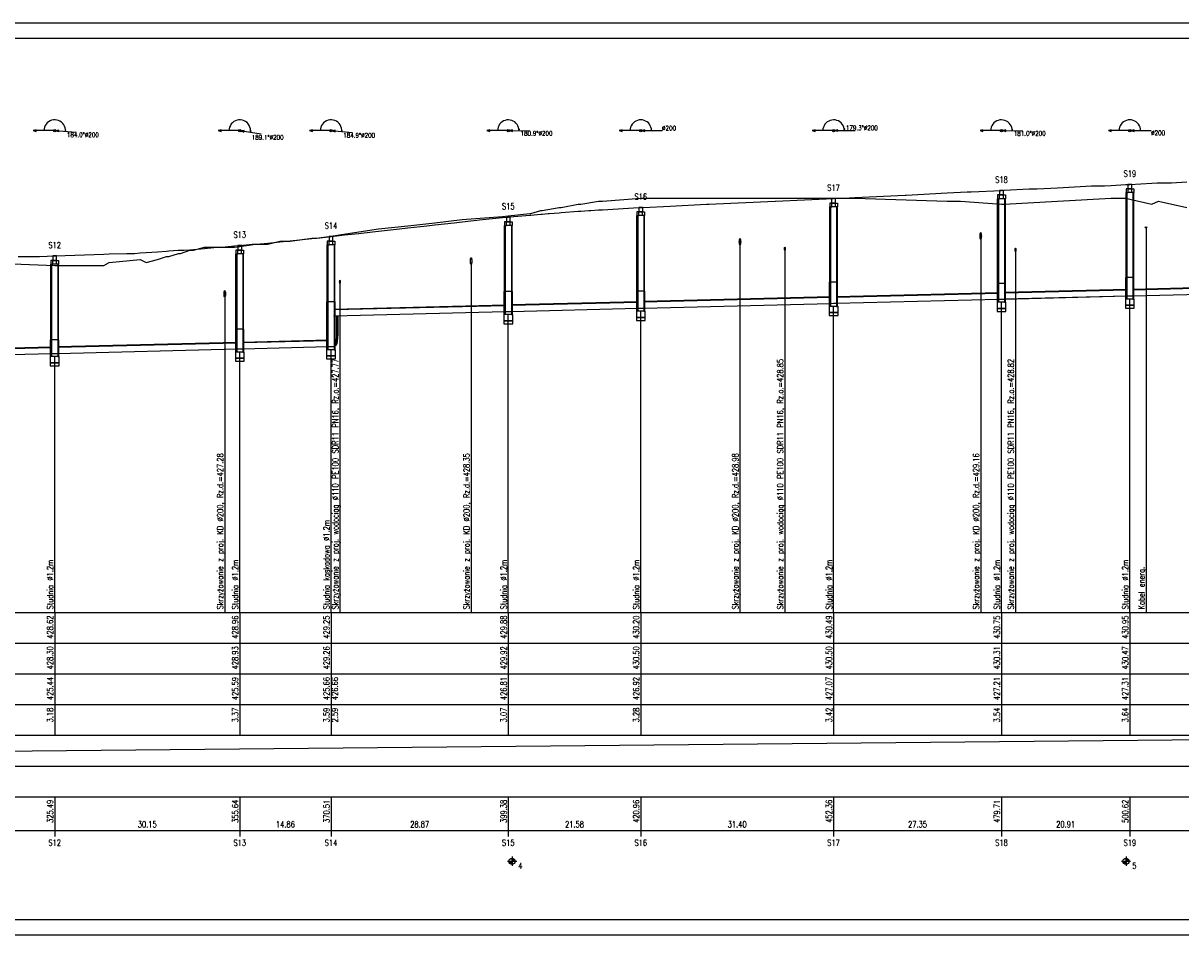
# Model space of a CAD drawing. Extents: x 0 to 1520, y -5 to 292.
# Tile 3 of 4: x 775 to 1152, y -5 to 292. Entities that reach past the tile are written whole.
import ezdxf
from ezdxf.enums import TextEntityAlignment as Align

# ---------------------------------------------------------------- set-up
doc = ezdxf.new("R2010")
doc.units = 0
doc.header["$LTSCALE"] = 0.1
doc.header["$MEASUREMENT"] = 0
for name, color, linetype in [('Armatura', 7, 'CONTINUOUS'), ('Liczby', 7, 'CONTINUOUS'), ('Linie_opisowe', 7, 'CONTINUOUS'), ('Linie_tabeli', 7, 'CONTINUOUS'), ('Odcinki', 7, 'CONTINUOUS'), ('Opis_PZ', 7, 'CONTINUOUS'), ('Opis_skrz', 1, 'CONTINUOUS'), ('Opis_uzbr_n', 7, 'CONTINUOUS'), ('Teren_istn', 3, 'CONTINUOUS'), ('Teren_proj', 2, 'CONTINUOUS'), ('Uzbr_podz', 7, 'CONTINUOUS'), ('warstwa_nr_0', 8, 'CONTINUOUS'), ('Wezly', 7, 'CONTINUOUS'), ('Wymiary', 7, 'CONTINUOUS')]:
    doc.layers.add(name, color=color, linetype=linetype)
doc.styles.get("Standard").update_dxf_attribs({"font": 'txt.shx'})

msp = doc.modelspace()

# ---------------------------------------------------------------- linework, layer by layer
at = {"layer": 'Armatura'}
for p, q in [((876.54, 188.79), (876.54, 186.99)), ((876.81, 190.14), (877.17, 190.14))]:
    msp.add_line(p, q, dxfattribs=at)
for points in [[(876.84, 190.14), (876.84, 196.69), (876.82, 196.69), (876.82, 190.14)], [(877.14, 190.14), (877.14, 196.69), (877.15, 196.69), (877.15, 190.14)], [(875.94, 188.64), (876.54, 188.64), (876.54, 188.72), (875.94, 188.72)], [(875.94, 187.14), (876.54, 187.14), (876.54, 187.07), (875.94, 187.07)]]:
    msp.add_lwpolyline(points, close=True, dxfattribs=at)
for points in [[(876.54, 188.64), (876.58, 188.66), (876.63, 188.72), (876.67, 188.81), (876.71, 188.93), (876.75, 189.08), (876.78, 189.26), (876.8, 189.46), (876.82, 189.68), (876.83, 189.91), (876.84, 190.14)], [(876.54, 188.72), (876.58, 188.73), (876.63, 188.79), (876.67, 188.87), (876.71, 188.99), (876.74, 189.13), (876.77, 189.3), (876.79, 189.49), (876.81, 189.7), (876.82, 189.92), (876.82, 190.14)], [(876.54, 187.14), (876.63, 187.18), (876.72, 187.29), (876.81, 187.47), (876.89, 187.71), (876.96, 188.02), (877.02, 188.38), (877.07, 188.78), (877.11, 189.21), (877.13, 189.67), (877.14, 190.14)], [(876.54, 187.07), (876.63, 187.1), (876.73, 187.22), (876.82, 187.4), (876.9, 187.65), (876.97, 187.97), (877.04, 188.33), (877.09, 188.75), (877.12, 189.19), (877.14, 189.66), (877.15, 190.14)]]:
    msp.add_lwpolyline(points, dxfattribs=at)
at = {"layer": 'Liczby'}
for p, q in [((932.42, 19), (935.42, 19)), ((932.92, 18.93), (934.92, 19.07)), ((932.93, 18.86), (934.91, 19.14)), ((932.94, 18.79), (934.9, 19.21)), ((932.96, 18.72), (934.88, 19.28)), ((932.98, 18.66), (934.86, 19.34)), ((933.01, 18.59), (934.83, 19.41)), ((933.04, 18.53), (934.8, 19.47)), ((933.07, 18.47), (934.77, 19.53)), ((933.11, 18.41), (934.73, 19.59)), ((933.15, 18.36), (934.69, 19.64)), ((933.2, 18.31), (934.64, 19.69)), ((933.25, 18.26), (934.59, 19.74)), ((933.3, 18.21), (934.54, 19.79)), ((933.36, 18.17), (934.48, 19.83)), ((933.42, 18.13), (934.42, 19.87)), ((933.48, 18.1), (934.36, 19.9)), ((933.55, 18.07), (934.29, 19.93)), ((933.61, 18.05), (934.23, 19.95)), ((933.68, 18.03), (934.16, 19.97)), ((933.75, 18.02), (934.09, 19.98)), ((933.82, 18.01), (934.02, 19.99)), ((933.89, 18), (933.95, 20)), ((933.92, 20.5), (933.92, 17.5)), ((1132.42, 19), (1135.42, 19)), ((1132.92, 18.93), (1134.92, 19.07)), ((1132.93, 18.86), (1134.91, 19.14)), ((1132.94, 18.79), (1134.9, 19.21)), ((1132.96, 18.72), (1134.88, 19.28)), ((1132.98, 18.66), (1134.86, 19.34)), ((1133.01, 18.59), (1134.83, 19.41)), ((1133.04, 18.53), (1134.8, 19.47)), ((1133.07, 18.47), (1134.77, 19.53)), ((1133.11, 18.41), (1134.73, 19.59)), ((1133.15, 18.36), (1134.69, 19.64)), ((1133.2, 18.31), (1134.64, 19.69)), ((1133.25, 18.26), (1134.59, 19.74)), ((1133.3, 18.21), (1134.54, 19.79)), ((1133.36, 18.17), (1134.48, 19.83)), ((1133.42, 18.13), (1134.42, 19.87)), ((1133.48, 18.1), (1134.36, 19.9)), ((1133.55, 18.07), (1134.29, 19.93)), ((1133.61, 18.05), (1134.23, 19.95)), ((1133.68, 18.03), (1134.16, 19.97)), ((1133.75, 18.02), (1134.09, 19.98)), ((1133.82, 18.01), (1134.02, 19.99)), ((1133.89, 18), (1133.95, 20)), ((1133.92, 20.5), (1133.92, 17.5))]:
    msp.add_line(p, q, dxfattribs=at)
for centre in [(933.92, 19), (1133.92, 19)]:
    msp.add_circle(centre, 1, dxfattribs=at)
at = {"layer": 'Linie_opisowe'}
for p, q in [((1140.45, 225.45), (1140.45, 100)), ((1008.16, 219.76), (1008.16, 100)), ((1086.57, 221.65), (1086.57, 100)), ((1022.76, 218.5), (1022.76, 100)), ((1097.89, 218.16), (1097.89, 100)), ((920.57, 213.5), (920.57, 100)), ((877.84, 207.73), (877.84, 100)), ((840.3, 202.79), (840.3, 100))]:
    msp.add_line(p, q, dxfattribs=at)
at = {"layer": 'Linie_tabeli'}
for p, q in [((133.92, 100), (1313.89, 100)), ((784.91, 100), (784.91, 90)), ((845.21, 100), (845.21, 90)), ((874.94, 100), (874.94, 90)), ((932.68, 100), (932.68, 90)), ((975.84, 100), (975.84, 90)), ((1038.65, 100), (1038.65, 90)), ((1093.35, 100), (1093.35, 90)), ((1135.16, 100), (1135.16, 90)), ((133.92, 90), (1313.89, 90)), ((784.91, 90), (784.91, 60)), ((845.21, 90), (845.21, 60)), ((874.94, 90), (874.94, 60)), ((932.68, 90), (932.68, 60)), ((975.84, 90), (975.84, 60)), ((1038.65, 90), (1038.65, 60)), ((1093.35, 90), (1093.35, 60)), ((1135.16, 90), (1135.16, 60)), ((133.92, 80), (1313.89, 80)), ((133.92, 70), (1313.89, 70)), ((133.92, 60), (1313.89, 60)), ((371.08, 51), (1192.14, 59)), ((133.92, 50), (1313.89, 50)), ((133.92, 40), (1313.89, 40)), ((784.91, 40), (784.91, 27)), ((845.21, 40), (845.21, 27)), ((874.94, 40), (874.94, 27)), ((932.68, 40), (932.68, 27)), ((975.84, 40), (975.84, 27)), ((1038.65, 40), (1038.65, 27)), ((1093.35, 40), (1093.35, 27)), ((1135.16, 40), (1135.16, 27)), ((133.92, 29), (1313.89, 29))]:
    msp.add_line(p, q, dxfattribs=at)
msp.add_lwpolyline([(25, 0), (1513.89, 0), (1513.89, 287), (25, 287)], close=True, dxfattribs=at)
for points in [[(1093.35, 100), (1093.35, 201.08)], [(1135.16, 100), (1135.16, 202.12)], [(932.68, 100), (932.68, 197.06)], [(975.84, 100), (975.84, 198.14)], [(1038.65, 100), (1038.65, 199.71)], [(845.21, 100), (845.21, 184.87)], [(874.94, 100), (874.94, 185.62)], [(784.91, 100), (784.91, 183.37)]]:
    msp.add_lwpolyline(points, dxfattribs=at)
at = {"layer": 'Odcinki'}
for points in [[(1039.65, 202.76), (1092.35, 204.08), (1092.35, 204.18), (1039.65, 202.86)], [(1094.35, 204.13), (1134.16, 205.12), (1134.16, 205.22), (1094.35, 204.23)], [(1136.16, 205.17), (1193.14, 206.6), (1193.14, 206.7), (1136.16, 205.27)], [(1136.16, 203.17), (1193.14, 204.6), (1193.14, 204.5), (1136.16, 203.07)], [(875.94, 198.67), (931.68, 200.06), (931.68, 200.16), (875.94, 198.77)], [(933.68, 200.11), (974.84, 201.14), (974.84, 201.24), (933.68, 200.21)], [(976.84, 201.19), (1037.65, 202.71), (1037.65, 202.81), (976.84, 201.29)], [(976.84, 199.19), (1037.65, 200.71), (1037.65, 200.61), (976.84, 199.09)], [(1039.65, 200.76), (1092.35, 202.08), (1092.35, 201.98), (1039.65, 200.66)], [(1094.35, 202.13), (1134.16, 203.12), (1134.16, 203.02), (1094.35, 202.03)], [(875.94, 196.67), (931.68, 198.06), (931.68, 197.96), (875.94, 196.57)], [(933.68, 198.11), (974.84, 199.14), (974.84, 199.04), (933.68, 198.01)], [(846.21, 187.92), (873.94, 188.62), (873.94, 188.72), (846.21, 188.02)], [(671.39, 183.55), (783.91, 186.37), (783.91, 186.47), (671.39, 183.65)], [(785.91, 186.42), (844.21, 187.87), (844.21, 187.97), (785.91, 186.52)], [(785.91, 184.42), (844.21, 185.87), (844.21, 185.77), (785.91, 184.32)], [(846.21, 185.92), (873.94, 186.62), (873.94, 186.52), (846.21, 185.82)], [(671.39, 181.55), (783.91, 184.37), (783.91, 184.27), (671.39, 181.45)]]:
    msp.add_lwpolyline(points, close=True, dxfattribs=at)
at = {"layer": 'Teren_istn'}
msp.add_lwpolyline([(760.16, 214), (784.91, 213.01), (785.14, 213), (800.91, 213), (802.61, 214), (812.78, 215), (814.72, 214), (818.4, 215), (821.3, 216), (822.14, 216), (825.22, 217), (825.91, 217), (828.93, 218), (830.13, 218), (833.72, 219), (843.46, 219), (845.21, 219.25), (850.35, 220), (854.35, 220), (858.21, 221), (861.59, 221), (868.69, 222), (870.04, 222), (874.94, 222.64), (877.74, 223), (883.95, 224), (890.44, 225), (899.98, 226), (908.72, 227), (917.68, 228), (930.74, 229), (932.68, 229.22), (939.73, 230), (939.99, 230), (943.31, 231), (943.67, 231), (949.25, 232), (949.87, 232), (955.47, 233), (956.33, 233), (962.12, 234), (963.36, 234), (975.84, 234.98), (976.15, 235), (985.37, 235), (1038.65, 235), (1041.34, 235), (1045.52, 235), (1075.68, 234), (1080.04, 234), (1093.35, 233.06), (1094.27, 233), (1111.54, 234), (1129.11, 235), (1133.77, 235), (1135.16, 234.68), (1142.37, 233), (1144.52, 234), (1153.76, 232)], dxfattribs=at)
at = {"layer": 'Teren_proj'}
for points in [[(850.63, 220), (854.35, 220.38), (858.21, 220.77), (860.47, 221), (861.14, 221), (861.59, 221.05), (868.69, 221.84), (870.04, 221.99), (870.17, 222), (870.36, 222), (874.94, 222.51), (877.74, 222.82), (879.32, 223), (883.95, 223.51), (888.4, 224), (890.44, 224.23), (897.29, 225), (899.98, 225.3), (906.18, 226), (908.72, 226.29), (915.06, 227), (917.68, 227.28), (924.28, 228), (930.74, 228.64), (932.68, 228.83), (934.39, 229), (934.43, 229), (939.73, 229.47), (939.99, 229.49), (943.31, 229.79), (943.67, 229.82), (945.72, 230), (945.99, 230), (949.25, 230.25), (949.87, 230.3), (955.47, 230.74), (956.33, 230.8), (958.87, 231), (959.53, 231), (962.12, 231.17), (963.36, 231.24), (975.19, 232), (975.84, 232), (976.15, 232), (976.59, 232), (985.37, 232.42), (997.24, 233), (998.03, 233), (1019.66, 234), (1019.71, 234), (1038.65, 234.88), (1041.23, 235), (1041.81, 235), (1045.52, 235.18), (1061.98, 236), (1062.33, 236), (1075.68, 236.67), (1080.04, 236.89), (1082.15, 237), (1083.43, 237), (1093.35, 237.52), (1094.27, 237.57), (1102.35, 238), (1104.96, 238), (1111.54, 238.37), (1122.64, 239), (1126.86, 239), (1129.11, 239.13), (1133.77, 239.4), (1135.16, 239.48), (1142.37, 239.9), (1144.09, 240), (1144.52, 240), (1148.73, 240), (1153.76, 240.27)], [(772.98, 216), (779.98, 216), (784.91, 216.17), (785.14, 216.18), (800.91, 216.74), (802.61, 216.8), (808.4, 217), (810.88, 217), (812.78, 217.13), (814.72, 217.27), (818.4, 217.53), (821.3, 217.73), (822.14, 217.79), (825.16, 218), (825.22, 218), (825.91, 218), (826.98, 218), (828.93, 218.18), (830.13, 218.29), (833.72, 218.62), (837.83, 219), (839.35, 219), (843.46, 219.42), (845.21, 219.59), (849.21, 220), (850.35, 220)]]:
    msp.add_lwpolyline(points, dxfattribs=at)
at = {"layer": 'Uzbr_podz'}
msp.add_circle((1140.45, 225.45), 0.25, dxfattribs=at)
for centre, major_axis in [((1086.57, 222.65), (0, -1.1)), ((1086.57, 222.65), (0, -1)), ((1008.16, 220.76), (0, -1.1)), ((1008.16, 220.76), (0, -1)), ((1022.76, 218.5), (0, -0.55)), ((1022.76, 218.5), (0, -0.524)), ((920.57, 214.5), (0, -1.1)), ((920.57, 214.5), (0, -1)), ((1097.89, 218.16), (0, -0.55)), ((1097.89, 218.16), (0, -0.524)), ((877.84, 207.73), (0, -0.55)), ((877.84, 207.73), (0, -0.524)), ((840.3, 203.79), (0, -1.1)), ((840.3, 203.79), (0, -1))]:
    msp.add_ellipse(centre, major_axis=major_axis, ratio=0.2, dxfattribs=at)
at = {"layer": 'warstwa_nr_0'}
msp.add_lwpolyline([(0, -5), (1520, -5), (1520, 292), (0, 292)], close=True, dxfattribs=at)
at = {"layer": 'Wezly'}
for p, q in [((1135.76, 237.98), (1134.56, 237.98)), ((1093.95, 236.02), (1092.75, 236.02)), ((1093.95, 234.82), (1092.75, 234.82)), ((1135.76, 236.78), (1134.56, 236.78)), ((976.44, 230.5), (975.24, 230.5)), ((1039.25, 233.38), (1038.05, 233.38)), ((1039.25, 232.18), (1038.05, 232.18)), ((933.28, 227.33), (932.08, 227.33)), ((976.44, 229.3), (975.24, 229.3)), ((933.28, 226.13), (932.08, 226.13)), ((875.54, 221.01), (874.34, 221.01)), ((875.54, 219.81), (874.34, 219.81)), ((845.81, 218.09), (844.61, 218.09)), ((845.81, 216.89), (844.61, 216.89)), ((785.51, 214.67), (784.31, 214.67)), ((785.51, 213.47), (784.31, 213.47)), ((1039.77, 207.58), (1037.53, 207.58)), ((1136.28, 209.18), (1134.04, 209.18)), ((933.8, 204.53), (931.56, 204.53)), ((976.96, 204.7), (974.72, 204.7)), ((1094.47, 207.22), (1092.23, 207.22)), ((876.06, 201.21), (873.82, 201.21)), ((786.03, 188.87), (783.79, 188.87)), ((846.33, 192.29), (844.09, 192.29))]:
    msp.add_line(p, q, dxfattribs=at)
for points in [[(1134.56, 237.98), (1133.91, 237.98), (1133.91, 236.78), (1134.56, 236.78)], [(1134.53, 237.98), (1135.78, 237.98), (1135.78, 239.48), (1134.53, 239.48)], [(1135.76, 237.98), (1136.41, 237.98), (1136.41, 236.78), (1135.76, 236.78)], [(1038.02, 233.38), (1039.27, 233.38), (1039.27, 234.88), (1038.02, 234.88)], [(1092.75, 236.02), (1092.1, 236.02), (1092.1, 234.82), (1092.75, 234.82)], [(1092.35, 207.22), (1092.1, 207.22), (1092.1, 234.82), (1092.35, 234.82)], [(1092.72, 236.02), (1093.97, 236.02), (1093.97, 237.52), (1092.72, 237.52)], [(1093.95, 236.02), (1094.6, 236.02), (1094.6, 234.82), (1093.95, 234.82)], [(1094.35, 207.22), (1094.6, 207.22), (1094.6, 234.82), (1094.35, 234.82)], [(1134.16, 209.18), (1133.91, 209.18), (1133.91, 236.78), (1134.16, 236.78)], [(1136.16, 209.18), (1136.41, 209.18), (1136.41, 236.78), (1136.16, 236.78)], [(975.24, 230.5), (974.59, 230.5), (974.59, 229.3), (975.24, 229.3)], [(975.22, 230.5), (976.46, 230.5), (976.46, 232), (975.22, 232)], [(976.44, 230.5), (977.09, 230.5), (977.09, 229.3), (976.44, 229.3)], [(1038.05, 233.38), (1037.4, 233.38), (1037.4, 232.18), (1038.05, 232.18)], [(1037.65, 207.58), (1037.4, 207.58), (1037.4, 232.18), (1037.65, 232.18)], [(1039.25, 233.38), (1039.9, 233.38), (1039.9, 232.18), (1039.25, 232.18)], [(1039.65, 207.58), (1039.9, 207.58), (1039.9, 232.18), (1039.65, 232.18)], [(932.08, 227.33), (931.43, 227.33), (931.43, 226.13), (932.08, 226.13)], [(932.05, 227.33), (933.3, 227.33), (933.3, 228.83), (932.05, 228.83)], [(933.28, 227.33), (933.93, 227.33), (933.93, 226.13), (933.28, 226.13)], [(974.84, 204.7), (974.59, 204.7), (974.59, 229.3), (974.84, 229.3)], [(976.84, 204.7), (977.09, 204.7), (977.09, 229.3), (976.84, 229.3)], [(874.31, 221.01), (875.56, 221.01), (875.56, 222.51), (874.31, 222.51)], [(931.68, 204.53), (931.43, 204.53), (931.43, 226.13), (931.68, 226.13)], [(933.68, 204.53), (933.93, 204.53), (933.93, 226.13), (933.68, 226.13)], [(844.58, 218.09), (845.83, 218.09), (845.83, 219.59), (844.58, 219.59)], [(874.34, 221.01), (873.69, 221.01), (873.69, 219.81), (874.34, 219.81)], [(873.94, 201.21), (873.69, 201.21), (873.69, 219.81), (873.94, 219.81)], [(875.54, 221.01), (876.19, 221.01), (876.19, 219.81), (875.54, 219.81)], [(875.94, 201.21), (876.19, 201.21), (876.19, 219.81), (875.94, 219.81)], [(784.29, 214.67), (785.53, 214.67), (785.53, 216.17), (784.29, 216.17)], [(844.61, 218.09), (843.96, 218.09), (843.96, 216.89), (844.61, 216.89)], [(844.21, 192.29), (843.96, 192.29), (843.96, 216.89), (844.21, 216.89)], [(845.81, 218.09), (846.46, 218.09), (846.46, 216.89), (845.81, 216.89)], [(846.21, 192.29), (846.46, 192.29), (846.46, 216.89), (846.21, 216.89)], [(784.31, 214.67), (783.66, 214.67), (783.66, 213.47), (784.31, 213.47)], [(783.91, 188.87), (783.66, 188.87), (783.66, 213.47), (783.91, 213.47)], [(785.51, 214.67), (786.16, 214.67), (786.16, 213.47), (785.51, 213.47)], [(785.91, 188.87), (786.16, 188.87), (786.16, 213.47), (785.91, 213.47)], [(1037.65, 199.71), (1037.33, 199.71), (1037.33, 207.58), (1037.65, 207.58)], [(1039.65, 199.71), (1039.97, 199.71), (1039.97, 207.58), (1039.65, 207.58)], [(1134.16, 202.12), (1133.84, 202.12), (1133.84, 209.18), (1134.16, 209.18)], [(1136.16, 202.12), (1136.48, 202.12), (1136.48, 209.18), (1136.16, 209.18)], [(931.68, 197.06), (931.36, 197.06), (931.36, 204.53), (931.68, 204.53)], [(933.68, 197.06), (934, 197.06), (934, 204.53), (933.68, 204.53)], [(974.84, 198.14), (974.52, 198.14), (974.52, 204.7), (974.84, 204.7)], [(976.84, 198.14), (977.16, 198.14), (977.16, 204.7), (976.84, 204.7)], [(1092.35, 201.08), (1092.03, 201.08), (1092.03, 207.22), (1092.35, 207.22)], [(1094.35, 201.08), (1094.67, 201.08), (1094.67, 207.22), (1094.35, 207.22)], [(873.94, 185.62), (873.62, 185.62), (873.62, 201.21), (873.94, 201.21)], [(875.94, 185.62), (876.26, 185.62), (876.26, 201.21), (875.94, 201.21)], [(1038.65, 199.71), (1037.65, 199.71), (1037.65, 200.71), (1038.65, 200.73), (1039.65, 200.76), (1039.65, 199.71)], [(1091.91, 199.08), (1094.79, 199.08), (1094.79, 201.08), (1091.91, 201.08)], [(1093.35, 201.08), (1092.35, 201.08), (1092.35, 202.08), (1093.35, 202.1), (1094.35, 202.13), (1094.35, 201.08)], [(1133.72, 200.12), (1136.6, 200.12), (1136.6, 202.12), (1133.72, 202.12)], [(1133.72, 199.12), (1136.6, 199.12), (1136.6, 200.12), (1133.72, 200.12)], [(1135.16, 202.12), (1134.16, 202.12), (1134.16, 203.12), (1135.16, 203.15), (1136.16, 203.17), (1136.16, 202.12)], [(931.24, 195.06), (934.12, 195.06), (934.12, 197.06), (931.24, 197.06)], [(932.68, 197.06), (931.68, 197.06), (931.68, 198.06), (932.68, 198.09), (933.68, 198.11), (933.68, 197.06)], [(974.4, 196.14), (977.28, 196.14), (977.28, 198.14), (974.4, 198.14)], [(974.4, 195.14), (977.28, 195.14), (977.28, 196.14), (974.4, 196.14)], [(975.84, 198.14), (974.84, 198.14), (974.84, 199.14), (975.84, 199.16), (976.84, 199.19), (976.84, 198.14)], [(1037.21, 197.71), (1040.09, 197.71), (1040.09, 199.71), (1037.21, 199.71)], [(1037.21, 196.71), (1040.09, 196.71), (1040.09, 197.71), (1037.21, 197.71)], [(1091.91, 198.08), (1094.79, 198.08), (1094.79, 199.08), (1091.91, 199.08)], [(931.24, 194.06), (934.12, 194.06), (934.12, 195.06), (931.24, 195.06)], [(783.91, 183.37), (783.59, 183.37), (783.59, 188.87), (783.91, 188.87)], [(785.91, 183.37), (786.23, 183.37), (786.23, 188.87), (785.91, 188.87)], [(844.21, 184.87), (843.89, 184.87), (843.89, 192.29), (844.21, 192.29)], [(846.21, 184.87), (846.53, 184.87), (846.53, 192.29), (846.21, 192.29)], [(843.77, 182.87), (846.65, 182.87), (846.65, 184.87), (843.77, 184.87)], [(845.21, 184.87), (844.21, 184.87), (844.21, 185.87), (845.21, 185.9), (846.21, 185.92), (846.21, 184.87)], [(873.5, 183.62), (876.38, 183.62), (876.38, 185.62), (873.5, 185.62)], [(874.94, 185.62), (873.94, 185.62), (873.94, 186.62), (874.94, 186.64), (875.94, 186.67), (875.94, 185.62)], [(783.47, 181.37), (786.35, 181.37), (786.35, 183.37), (783.47, 183.37)], [(783.47, 180.37), (786.35, 180.37), (786.35, 181.37), (783.47, 181.37)], [(784.91, 183.37), (783.91, 183.37), (783.91, 184.37), (784.91, 184.39), (785.91, 184.42), (785.91, 183.37)], [(843.77, 181.87), (846.65, 181.87), (846.65, 182.87), (843.77, 182.87)], [(873.5, 182.62), (876.38, 182.62), (876.38, 183.62), (873.5, 183.62)]]:
    msp.add_lwpolyline(points, close=True, dxfattribs=at)
at = {"layer": 'Wymiary'}
for p, q in [((784.91, 257), (777.91, 257)), ((784.91, 257), (791.89, 256.52)), ((845.21, 257), (838.21, 257)), ((845.21, 257), (852.12, 255.9)), ((874.94, 257), (867.94, 257)), ((874.94, 257), (881.91, 256.4)), ((932.68, 257), (925.68, 257)), ((932.68, 257), (939.68, 256.89)), ((975.84, 257), (968.84, 257)), ((975.84, 257), (982.84, 257.03)), ((1038.65, 257), (1031.65, 257)), ((1038.65, 257), (1045.65, 257.08)), ((1093.35, 257), (1086.35, 257)), ((1093.35, 257), (1100.35, 256.88)), ((1135.16, 257), (1128.16, 257)), ((1135.16, 257), (1142.16, 256.98))]:
    msp.add_line(p, q, dxfattribs=at)
for points in [[(788.4, 256.76), (788.4, 257.32), (788.3, 257.87), (788.12, 258.4), (787.85, 258.9), (787.51, 259.34), (787.1, 259.73), (786.64, 260.04), (786.13, 260.28), (785.59, 260.43), (785.03, 260.5), (784.47, 260.47), (783.92, 260.36), (783.4, 260.16), (782.91, 259.87), (782.48, 259.52), (782.11, 259.1), (781.81, 258.62), (781.59, 258.1), (781.45, 257.56), (781.41, 257)], [(848.66, 256.45), (848.71, 257.02), (848.66, 257.6), (848.51, 258.16), (848.28, 258.68), (847.96, 259.16), (847.57, 259.59), (847.11, 259.94), (846.6, 260.21), (846.05, 260.4), (845.48, 260.49), (844.91, 260.49), (844.34, 260.39), (843.79, 260.2), (843.29, 259.93), (842.83, 259.57), (842.44, 259.15), (842.13, 258.66), (841.9, 258.13), (841.76, 257.57), (841.71, 257)], [(878.42, 256.7), (878.43, 257.26), (878.34, 257.82), (878.16, 258.36), (877.9, 258.86), (877.57, 259.31), (877.16, 259.7), (876.7, 260.02), (876.19, 260.27), (875.65, 260.43), (875.09, 260.5), (874.52, 260.48), (873.97, 260.36), (873.44, 260.16), (872.95, 259.88), (872.52, 259.53), (872.14, 259.11), (871.84, 258.63), (871.62, 258.11), (871.48, 257.56), (871.44, 257)], [(936.18, 256.95), (936.14, 257.5), (936.02, 258.04), (935.82, 258.55), (935.53, 259.02), (935.18, 259.45), (934.76, 259.81), (934.3, 260.1), (933.79, 260.32), (933.25, 260.45), (932.7, 260.5), (932.15, 260.46), (931.62, 260.34), (931.1, 260.13), (930.63, 259.84), (930.21, 259.48), (929.85, 259.07), (929.56, 258.6), (929.35, 258.09), (929.22, 257.55), (929.18, 257)], [(979.34, 257.02), (979.29, 257.56), (979.16, 258.09), (978.95, 258.6), (978.66, 259.07), (978.31, 259.48), (977.89, 259.84), (977.42, 260.12), (976.91, 260.33), (976.38, 260.46), (975.83, 260.5), (975.29, 260.46), (974.75, 260.33), (974.25, 260.12), (973.78, 259.83), (973.36, 259.47), (973.01, 259.05), (972.72, 258.59), (972.51, 258.08), (972.38, 257.55), (972.34, 257)], [(1042.15, 257.04), (1042.1, 257.59), (1041.96, 258.12), (1041.75, 258.62), (1041.46, 259.08), (1041.1, 259.5), (1040.68, 259.85), (1040.21, 260.13), (1039.7, 260.34), (1039.17, 260.46), (1038.63, 260.5), (1038.08, 260.45), (1037.55, 260.32), (1037.05, 260.11), (1036.58, 259.82), (1036.16, 259.47), (1035.81, 259.05), (1035.53, 258.58), (1035.32, 258.08), (1035.19, 257.55), (1035.15, 257)], [(1096.85, 256.94), (1096.81, 257.49), (1096.69, 258.03), (1096.49, 258.54), (1096.21, 259.02), (1095.85, 259.44), (1095.44, 259.81), (1094.97, 260.1), (1094.46, 260.32), (1093.93, 260.45), (1093.38, 260.5), (1092.83, 260.46), (1092.29, 260.34), (1091.78, 260.13), (1091.3, 259.84), (1090.88, 259.49), (1090.52, 259.07), (1090.23, 258.6), (1090.02, 258.09), (1089.89, 257.55), (1089.85, 257)], [(1138.66, 256.99), (1138.61, 257.54), (1138.49, 258.07), (1138.28, 258.58), (1137.99, 259.05), (1137.64, 259.47), (1137.22, 259.83), (1136.75, 260.12), (1136.24, 260.33), (1135.71, 260.46), (1135.16, 260.5), (1134.61, 260.46), (1134.08, 260.33), (1133.57, 260.12), (1133.1, 259.83), (1132.68, 259.48), (1132.33, 259.06), (1132.04, 258.59), (1131.83, 258.08), (1131.7, 257.55), (1131.66, 257)]]:
    msp.add_lwpolyline(points, dxfattribs=at)
for points in [[(777.91, 257), (778.88, 256.74), (778.88, 257.26)], [(785.31, 256.97), (786.25, 256.65), (786.29, 257.16)], [(788.4, 256.76), (788.56, 257.23), (788.31, 257.25)], [(838.21, 257), (839.17, 256.74), (839.17, 257.26)], [(845.6, 256.94), (846.52, 256.53), (846.6, 257.04)], [(848.66, 256.45), (848.87, 256.9), (848.61, 256.95)], [(867.94, 257), (868.9, 256.74), (868.9, 257.26)], [(875.34, 256.97), (876.28, 256.62), (876.32, 257.14)], [(878.42, 256.7), (878.6, 257.17), (878.34, 257.19)], [(925.68, 257), (926.64, 256.74), (926.64, 257.26)], [(933.08, 256.99), (934.04, 256.72), (934.05, 257.24)], [(936.18, 256.95), (936.31, 257.43), (936.05, 257.43)], [(968.84, 257), (969.81, 256.74), (969.81, 257.26)], [(976.24, 257), (977.21, 256.75), (977.2, 257.26)], [(1031.65, 257), (1032.61, 256.74), (1032.61, 257.26)], [(1039.05, 257), (1040.02, 256.76), (1040.01, 257.27)], [(1042.15, 257.04), (1042.27, 257.53), (1042.01, 257.52)], [(1086.35, 257), (1087.31, 256.74), (1087.31, 257.26)], [(1093.75, 256.99), (1094.71, 256.72), (1094.72, 257.24)], [(1096.85, 256.94), (1096.98, 257.42), (1096.72, 257.42)], [(1128.16, 257), (1129.12, 256.74), (1129.12, 257.26)], [(1135.56, 257), (1136.52, 256.74), (1136.52, 257.26)]]:
    msp.add_lwpolyline(points, close=True, dxfattribs=at)
for centre in [(784.91, 257), (845.21, 257), (874.94, 257), (932.68, 257), (975.84, 257), (1038.65, 257), (1093.35, 257), (1135.16, 257)]:
    msp.add_circle(centre, 0.4, dxfattribs=at)

# ---------------------------------------------------------------- texts
at = {"layer": 'Liczby', "width": 0.8}
for s, height, p in [('180.9%%D%%C200', 1.5, (941.88, 255.36)), ('%%C200', 1.5, (985.04, 257.04)), ('179.3%%D%%C200', 1.5, (1047.85, 257.11)), ('181.0%%D%%C200', 1.5, (1102.54, 255.34)), ('%%C200', 1.5, (1144.36, 255.48)), ('184.0%%D%%C200', 1.5, (794.09, 254.86)), ('189.1%%D%%C200', 1.5, (854.29, 254.05)), ('184.9%%D%%C200', 1.5, (884.1, 254.71)), ('S18', 2, (1093.35, 240.02)), ('S19', 2, (1135.16, 241.98)), ('S17', 2, (1038.65, 237.38)), ('S16', 2, (975.84, 234.5)), ('S15', 2, (932.68, 231.33)), ('S14', 2, (874.94, 225.01)), ('S13', 2, (845.21, 222.09)), ('S12', 2, (784.91, 218.67)), ('30.15', 2, (815.06, 30)), ('14.86', 2, (860.07, 30)), ('28.87', 2, (903.81, 30)), ('21.58', 2, (954.26, 30)), ('31.40', 2, (1007.24, 30)), ('27.35', 2, (1066, 30)), ('20.91', 2, (1114.25, 30)), ('S12', 2, (784.91, 24)), ('S13', 2, (845.21, 24)), ('S14', 2, (874.94, 24)), ('S15', 2, (932.68, 24)), ('S16', 2, (975.84, 24)), ('S17', 2, (1038.65, 24)), ('S18', 2, (1093.35, 24)), ('S19', 2, (1135.16, 24))]:
    msp.add_text(s, height=height, dxfattribs=at).set_placement(p, align=Align.CENTER)
for s, p in [('428.62', (784.41, 99)), ('428.96', (844.71, 99)), ('429.25', (874.44, 99)), ('429.88', (932.18, 99)), ('430.20', (975.34, 99)), ('430.49', (1038.15, 99)), ('430.75', (1092.85, 99)), ('430.95', (1134.66, 99)), ('428.30', (784.41, 89)), ('428.93', (844.71, 89)), ('429.26', (874.44, 89)), ('429.92', (932.18, 89)), ('430.50', (975.34, 89)), ('430.50', (1038.15, 89)), ('430.31', (1092.85, 89)), ('430.47', (1134.66, 89)), ('425.44', (784.41, 79)), ('425.59', (844.71, 79)), ('425.66', (874.44, 79)), ('426.66', (877.19, 79)), ('426.81', (932.18, 79)), ('426.92', (975.34, 79)), ('427.07', (1038.15, 79)), ('427.21', (1092.85, 79)), ('427.31', (1134.66, 79)), ('3.18', (784.41, 69)), ('3.37', (844.71, 69)), ('3.59', (874.44, 69)), ('2.59', (877.19, 69)), ('3.07', (932.18, 69)), ('3.28', (975.34, 69)), ('3.42', (1038.15, 69)), ('3.54', (1092.85, 69)), ('3.64', (1134.66, 69)), ('325.49', (784.41, 39)), ('355.64', (844.71, 39)), ('370.51', (874.44, 39)), ('399.38', (932.18, 39)), ('420.96', (975.34, 39)), ('452.36', (1038.15, 39)), ('479.71', (1092.85, 39)), ('500.62', (1134.66, 39))]:
    msp.add_text(s, height=2, rotation=90, dxfattribs=at).set_placement(p, align=Align.RIGHT)
for s, p in [('4', (935.92, 16.5)), ('5', (1135.92, 16.5))]:
    msp.add_text(s, height=2, dxfattribs=at).set_placement(p)
at = {"layer": 'Opis_PZ', "width": 0.8}
for s, p in [('Studnia kaskadowa %%C1.2m', (874.44, 101)), ('Studnia %%C1.2m', (784.41, 101)), ('Studnia %%C1.2m', (844.71, 101)), ('Studnia %%C1.2m', (932.18, 101)), ('Studnia %%C1.2m', (975.34, 101)), ('Studnia %%C1.2m', (1038.15, 101)), ('Studnia %%C1.2m', (1092.85, 101)), ('Studnia %%C1.2m', (1134.66, 101))]:
    msp.add_text(s, height=2, rotation=90, dxfattribs=at).set_placement(p)
at = {"layer": 'Opis_skrz', "color": 0, "width": 0.8}
for s, p in [('Skrzyżowanie z proj. wodociąg %%C110 PE100 SDR11 PN16, Rz.o.=427.77', (877.34, 101)), ('Skrzyżowanie z proj. wodociąg %%C110 PE100 SDR11 PN16, Rz.o.=428.85', (1022.26, 101)), ('Skrzyżowanie z proj. wodociąg %%C110 PE100 SDR11 PN16, Rz.o.=428.82', (1097.39, 101)), ('Skrzyżowanie z proj. KD %%C200, Rz.d.=427.28', (839.8, 101)), ('Skrzyżowanie z proj. KD %%C200, Rz.d.=428.35', (920.07, 101)), ('Skrzyżowanie z proj. KD %%C200, Rz.d.=428.98', (1007.66, 101)), ('Skrzyżowanie z proj. KD %%C200, Rz.d.=429.16', (1086.07, 101))]:
    msp.add_text(s, height=2, rotation=90, dxfattribs=at).set_placement(p)
at = {"layer": 'Opis_uzbr_n', "width": 0.8}
msp.add_text('Kabel energ.', height=2, rotation=90, dxfattribs=at).set_placement((1139.95, 101))

doc.saveas('drawing.dxf')
